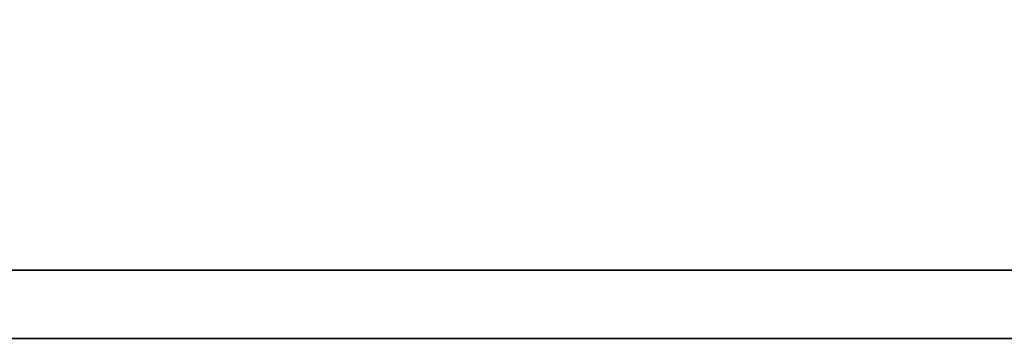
# Model space of a CAD drawing. Header units: millimetres. Extents: x 782 to 1252, y 158 to 339.
# Tile 39 of 55: x 1140.23 to 1144.6, y 206.15 to 207.56. Entities that reach past the tile are written whole.
import ezdxf

# ---------------------------------------------------------------- set-up
doc = ezdxf.new("R2010")
doc.units = ezdxf.units.MM
doc.layers.add('DIM', color=4, linetype='Continuous')
doc.layers.add('layer 1', color=7, linetype='Continuous')

# ---------------------------------------------------------------- blocks, each defined once
blk = doc.blocks.new('TBI MOTION logo(完整正式版)')
at = {"layer": 'layer 1', "color": 22, "lineweight": 35}
blk.add_open_spline([(75.90875, -9.47875), (75.90875, -9.47875), (75.90875, -12.28625), (75.90875, -12.28625), (75.90875, -12.28625), (75.90875, -12.28625), (75.90875, -12.47875), (75.90875, -12.47875), (75.90875, -12.47875), (75.90875, -12.47875), (75.71625, -12.47875), (75.71625, -12.47875), (75.71625, -12.47875), (75.71625, -12.47875), (-88.32875, -12.47875), (-88.32875, -12.47875), (-88.32875, -12.47875), (-88.32875, -12.47875), (-88.32875, -13.29375), (-88.32875, -13.29375), (-88.32875, -13.29375), (-88.32875, -13.29375), (82.89125, -13.29375), (82.89125, -13.29375), (82.89125, -13.29375), (82.89125, -13.29375), (75.90875, -9.47875), (75.90875, -9.47875)], degree=3, knots=[0, 0, 0, 0, 0.14285714, 0.14285714, 0.14285714, 0.14285715, 0.28571429, 0.28571429, 0.28571429, 0.2857143, 0.42857143, 0.42857143, 0.42857143, 0.42857144, 0.57142857, 0.57142857, 0.57142857, 0.57142858, 0.71428571, 0.71428571, 0.71428571, 0.71428572, 0.85714286, 0.85714286, 0.85714286, 0.85714287, 1, 1, 1, 1], dxfattribs=at)

msp = doc.modelspace()

# ---------------------------------------------------------------- block references
at = {"layer": 'DIM', "color": 7, "xscale": 0.3705098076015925, "yscale": 0.3705098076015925, "zscale": 0.3705098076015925}
msp.add_blockref('TBI MOTION logo(完整正式版)', (1153.7799, 211.0751), dxfattribs=at)

doc.saveas('drawing.dxf')
